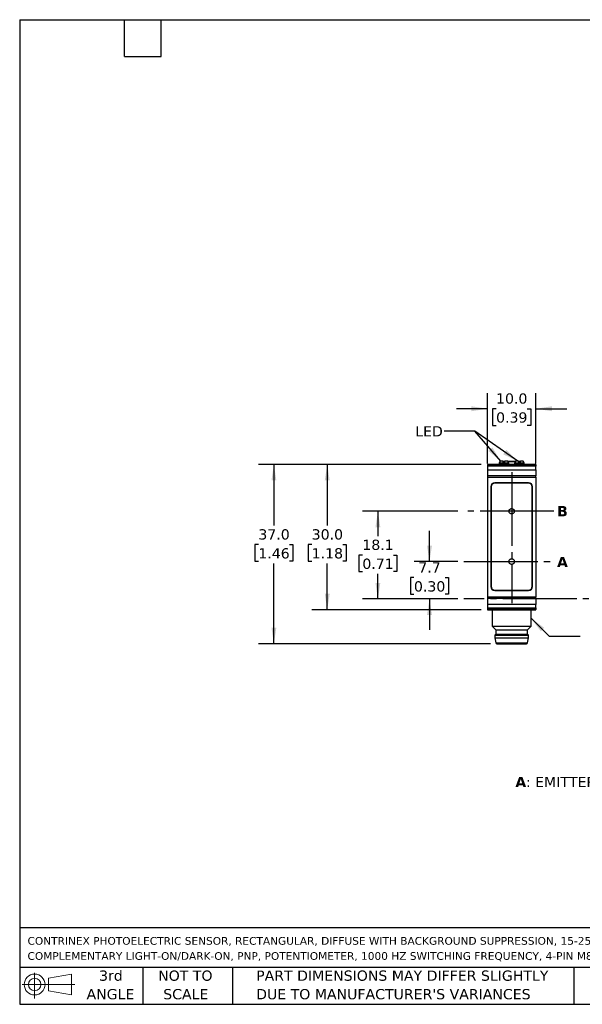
# Model space of a CAD drawing. Header units: millimetres. Extents: x 6 to 273, y 6 to 210.
# Tile 1 of 4: x 6 to 122, y 6 to 210. Entities that reach past the tile are written whole.
import ezdxf

# ---------------------------------------------------------------- set-up
doc = ezdxf.new("R2010")
doc.units = ezdxf.units.MM
doc.linetypes.add('SLD-Center', pattern=[19.05, 15.24, -1.27, 1.27, -1.27])
doc.linetypes.add('SLD-Solid', pattern=[0])
doc.layers.add('CENTER', color=40, linetype='SLD-Center')
doc.layers.add('DIMENSIONS', color=140, linetype='SLD-Solid', lineweight=25)
doc.layers.add('TEXT', color=140, linetype='SLD-Solid', lineweight=25)
doc.styles.add('SLDTEXTSTYLE0', font='VERDANAB.TTF')
doc.styles.add('SLDTEXTSTYLE1', font='VERDANA.TTF')
doc.styles.get("Standard").update_dxf_attribs({"font": 'VERDANA.TTF'})
doc.dimstyles.new('SLDDIMSTYLE0', dxfattribs={"dimtxt": 2.158008, "dimasz": 3.302, "dimexe": 0, "dimexo": 0.0625, "dimgap": 0.539502, "dimtad": 0, "dimtih": 1, "dimtoh": 1, "dimrnd": 1e-09, "dimzin": 12, "dimdsep": 46, "dimtxsty": 'SLDTEXTSTYLE1', "dimsah": 1, "dimcen": 0.09, "dimadec": 0, "dimazin": 3, "dimtfac": 1, "dimtmove": 0, "dimatfit": 0, "dimfxl": 0, "dimfrac": 2, "dimtolj": 1, "dimtzin": 12, "dimarcsym": 0})
doc.dimstyles.new('SLDDIMSTYLE1', dxfattribs={"dimtxt": 2.158008, "dimasz": 3.302, "dimexe": 0, "dimexo": 0.0625, "dimgap": 0.539502, "dimtad": 0, "dimtih": 1, "dimtoh": 1, "dimrnd": 1e-09, "dimzin": 12, "dimdsep": 46, "dimtxsty": 'SLDTEXTSTYLE1', "dimsah": 1, "dimcen": 0.09, "dimadec": 0, "dimazin": 3, "dimtfac": 1, "dimtofl": 0, "dimtmove": 0, "dimatfit": 3, "dimfxl": 0, "dimfrac": 2, "dimtolj": 1, "dimtzin": 12, "dimarcsym": 0})
doc.dimstyles.new('SLDDIMSTYLE2', dxfattribs={"dimtxt": 2.158008, "dimasz": 3.302, "dimexe": 0, "dimexo": 0.0625, "dimgap": 0.539502, "dimtad": 0, "dimtih": 1, "dimtoh": 1, "dimrnd": 1e-09, "dimzin": 4, "dimdsep": 46, "dimtxsty": 'SLDTEXTSTYLE1', "dimsah": 1, "dimcen": 0.09, "dimadec": 0, "dimazin": 1, "dimtfac": 1, "dimtmove": 0, "dimatfit": 0, "dimfxl": 0, "dimfrac": 2, "dimtolj": 1, "dimtzin": 12, "dimarcsym": 0})
doc.dimstyles.new('SLDDIMSTYLE4', dxfattribs={"dimtxt": 2.158008, "dimasz": 3.302, "dimexe": 0, "dimexo": 0.0625, "dimgap": 0.539502, "dimtad": 0, "dimtih": 1, "dimtoh": 1, "dimrnd": 1e-09, "dimzin": 4, "dimdsep": 46, "dimtxsty": 'SLDTEXTSTYLE1', "dimsah": 1, "dimcen": 0.09, "dimadec": 0, "dimazin": 1, "dimtfac": 1, "dimtofl": 0, "dimtmove": 0, "dimatfit": 3, "dimfxl": 0, "dimfrac": 2, "dimtolj": 1, "dimtzin": 12, "dimarcsym": 0})
doc.dimstyles.new('SLDDIMSTYLE5', dxfattribs={"dimtxt": 0.18, "dimasz": 3.302, "dimexe": 0, "dimexo": 0.0625, "dimgap": 0, "dimtad": 0, "dimtih": 1, "dimtoh": 1, "dimdec": 0, "dimrnd": 1e-09, "dimzin": 0, "dimdsep": 46, "dimtxsty": 'Standard', "dimsah": 1, "dimcen": 0.09, "dimadec": 0, "dimazin": 0, "dimtfac": 3.302, "dimtdec": 0, "dimtofl": 0, "dimtmove": 0, "dimatfit": 3, "dimfxl": 0, "dimfrac": 2, "dimtolj": 1, "dimtzin": 0, "dimarcsym": 0})

# ---------------------------------------------------------------- blocks, each defined once
blk = doc.blocks.new('Block11')
at = {"color": 7, "linetype": 'SLD-Solid', "lineweight": 18}
for p, q in [((2.59, 5.31), (2.59, 0)), ((5.48, 4.17), (10.18, 5.03)), ((5.48, 1.6), (5.48, 4.17)), ((10.18, 5.03), (10.18, 0.73)), ((0, 2.88), (10.87, 2.88)), ((5.48, 1.6), (10.18, 0.73))]:
    blk.add_line(p, q, dxfattribs=at)
for radius in [2.15, 1.29]:
    blk.add_circle((2.59, 2.88), radius, dxfattribs=at)
blk = doc.blocks.new('Block12')
at = {"color": 7, "linetype": 'Continuous'}
blk.add_blockref('Block11', (0, 0), dxfattribs=at)
blk = doc.blocks.new('SW_NOTE_0')
at = {"layer": 'TEXT', "color": 0, "attachment_point": 1}
for s, insert, char_height, style in [('A', (0, 2.69), 2.12, 'SLDTEXTSTYLE0'), (': EMITTER AXIS      ', (2.19, 2.69), 2.1167, 'SLDTEXTSTYLE1'), ('B', (30.97, 2.69), 2.12, 'SLDTEXTSTYLE0'), (': RECEIVER AXIS', (33.12, 2.69), 2.1167, 'SLDTEXTSTYLE1')]:
    blk.add_mtext(s, dxfattribs=dict(at, insert=insert, char_height=char_height, style=style))
blk = doc.blocks.new('SW_NOTE_0_1')
at = {"layer": 'TEXT', "color": 0, "char_height": 1.5875, "attachment_point": 1, "style": 'SLDTEXTSTYLE1'}
for s, insert in [('CONTRINEX PHOTOELECTRIC SENSOR, RECTANGULAR, DIFFUSE WITH BACKGROUND SUPPRESSION, 15-250MM SENSING DISTANCE, ', (0, 2.02)), ('COMPLEMENTARY LIGHT-ON/DARK-ON, PNP, POTENTIOMETER, 1000 HZ SWITCHING FREQUENCY, 4-PIN M8 QUICK-DISCONNECT.', (0, -1.1))]:
    blk.add_mtext(s, dxfattribs=dict(at, insert=insert))
blk = doc.blocks.new('SW_NOTE_0_4')
at = {"layer": 'TEXT', "color": 0, "char_height": 2.1167, "attachment_point": 1, "style": 'SLDTEXTSTYLE1'}
for s, insert in [('PART DIMENSIONS MAY DIFFER SLIGHTLY ', (0, 2.69)), ("DUE TO MANUFACTURER'S VARIANCES", (0, -1.13))]:
    blk.add_mtext(s, dxfattribs=dict(at, insert=insert))
blk = doc.blocks.new('SW_NOTE_0_5')
at = {"layer": 'TEXT', "color": 0, "char_height": 2.117, "attachment_point": 2, "style": 'SLDTEXTSTYLE1'}
for s, insert in [('NOT TO', (5.26, 2.69)), ('SCALE', (5.35, -1.13))]:
    blk.add_mtext(s, dxfattribs=dict(at, insert=insert))
blk = doc.blocks.new('SW_NOTE_0_6')
at = {"layer": 'TEXT', "color": 0, "char_height": 2.117, "attachment_point": 2, "style": 'SLDTEXTSTYLE1'}
for s, insert in [('3rd', (2.32, 2.69)), ('ANGLE', (2.22, -1.13))]:
    blk.add_mtext(s, dxfattribs=dict(at, insert=insert))
blk = doc.blocks.new('_D')
at = {"layer": 'DIMENSIONS'}
for p, q in [((90.88, 97.71), (90.88, 104.06)), ((96.71, 97.71), (87.7, 97.71)), ((87.67, 94.4), (86.95, 94.4)), ((86.95, 94.4), (86.95, 90.97)), ((94.08, 94.4), (94.81, 94.4)), ((94.81, 94.4), (94.81, 90.97)), ((86.95, 90.97), (87.67, 90.97)), ((96.71, 90.01), (87.7, 90.01)), ((90.88, 90.01), (90.88, 83.66)), ((94.81, 90.97), (94.08, 90.97))]:
    blk.add_line(p, q, dxfattribs=at)
for points in [[(90.88, 97.71), (91.39, 101.02), (90.37, 101.02)], [(90.88, 90.01), (90.37, 86.71), (91.39, 86.71)]]:
    blk.add_solid(points, dxfattribs=at)
at = {"layer": 'DIMENSIONS', "char_height": 2.117, "attachment_point": 1, "style": 'SLDTEXTSTYLE1'}
for s, insert in [('7.7', (88.57, 97.57)), ('0.30', (87.67, 93.66))]:
    blk.add_mtext(s, dxfattribs=dict(at, insert=insert))
blk = doc.blocks.new('_D_1')
at = {"layer": 'DIMENSIONS'}
for p, q in [((96.71, 108.11), (77.06, 108.11)), ((80.24, 108.11), (80.24, 102.98)), ((77.03, 99.07), (76.31, 99.07)), ((76.31, 99.07), (76.31, 95.64)), ((83.44, 99.07), (84.17, 99.07)), ((84.17, 99.07), (84.17, 95.64)), ((76.31, 95.64), (77.03, 95.64)), ((84.17, 95.64), (83.44, 95.64)), ((80.24, 90.01), (80.24, 95.16)), ((96.71, 90.01), (77.06, 90.01))]:
    blk.add_line(p, q, dxfattribs=at)
for points in [[(80.24, 108.11), (79.73, 104.81), (80.74, 104.81)], [(80.24, 90.01), (80.74, 93.32), (79.73, 93.32)]]:
    blk.add_solid(points, dxfattribs=at)
at = {"layer": 'DIMENSIONS', "char_height": 2.117, "attachment_point": 1, "style": 'SLDTEXTSTYLE1'}
for s, insert in [('18.1', (77.03, 102.24)), ('0.71', (77.03, 98.33))]:
    blk.add_mtext(s, dxfattribs=dict(at, insert=insert))
blk = doc.blocks.new('_D_10')
at = {"layer": 'DIMENSIONS'}
for p, q in [((101.56, 117.76), (66.61, 117.76)), ((69.79, 117.76), (69.79, 105.13)), ((66.58, 101.22), (65.86, 101.22)), ((65.86, 101.22), (65.86, 97.79)), ((72.99, 101.22), (73.72, 101.22)), ((73.72, 101.22), (73.72, 97.79)), ((65.86, 97.79), (66.58, 97.79)), ((73.72, 97.79), (72.99, 97.79)), ((69.79, 87.76), (69.79, 97.31)), ((101.56, 87.76), (66.61, 87.76))]:
    blk.add_line(p, q, dxfattribs=at)
for points in [[(69.79, 117.76), (69.28, 114.46), (70.29, 114.46)], [(69.79, 87.76), (70.29, 91.07), (69.28, 91.07)]]:
    blk.add_solid(points, dxfattribs=at)
at = {"layer": 'DIMENSIONS', "char_height": 2.117, "attachment_point": 1, "style": 'SLDTEXTSTYLE1'}
for s, insert in [('30.0', (66.58, 104.39)), ('1.18', (66.58, 100.48))]:
    blk.add_mtext(s, dxfattribs=dict(at, insert=insert))
blk = doc.blocks.new('_D_11')
at = {"layer": 'DIMENSIONS'}
for p, q in [((101.56, 117.76), (55.61, 117.76)), ((58.78, 117.76), (58.78, 105.13)), ((55.58, 101.22), (54.85, 101.22)), ((54.85, 101.22), (54.85, 97.79)), ((61.99, 101.22), (62.71, 101.22)), ((62.71, 101.22), (62.71, 97.79)), ((54.85, 97.79), (55.58, 97.79)), ((62.71, 97.79), (61.99, 97.79)), ((58.78, 80.76), (58.78, 97.31)), ((103.48, 80.76), (55.61, 80.76))]:
    blk.add_line(p, q, dxfattribs=at)
for points in [[(58.78, 117.76), (58.28, 114.46), (59.29, 114.46)], [(58.78, 80.76), (59.29, 84.07), (58.28, 84.07)]]:
    blk.add_solid(points, dxfattribs=at)
at = {"layer": 'DIMENSIONS', "char_height": 2.117, "attachment_point": 1, "style": 'SLDTEXTSTYLE1'}
for s, insert in [('37.0', (55.58, 104.39)), ('1.46', (55.58, 100.48))]:
    blk.add_mtext(s, dxfattribs=dict(at, insert=insert))
blk = doc.blocks.new('_D_12')
at = {"layer": 'DIMENSIONS'}
for p, q in [((102.83, 117.95), (102.83, 132.44)), ((112.83, 117.95), (112.83, 132.44)), ((102.83, 129.26), (96.48, 129.26)), ((104.61, 129.26), (103.88, 129.26)), ((103.88, 129.26), (103.88, 125.83)), ((111.02, 129.26), (111.75, 129.26)), ((111.75, 129.26), (111.75, 125.83)), ((112.83, 129.26), (119.18, 129.26)), ((103.88, 125.83), (104.61, 125.83)), ((111.75, 125.83), (111.02, 125.83))]:
    blk.add_line(p, q, dxfattribs=at)
for points in [[(102.83, 129.26), (99.53, 129.77), (99.53, 128.75)], [(112.83, 129.26), (116.13, 128.75), (116.13, 129.77)]]:
    blk.add_solid(points, dxfattribs=at)
at = {"layer": 'DIMENSIONS', "char_height": 2.117, "attachment_point": 1, "style": 'SLDTEXTSTYLE1'}
for s, insert in [('10.0', (104.61, 132.43)), ('0.39', (104.61, 128.52))]:
    blk.add_mtext(s, dxfattribs=dict(at, insert=insert))

msp = doc.modelspace()

# ---------------------------------------------------------------- linework, layer by layer
for p, q in [((105.252, 118.085), (105.229, 118.04)), ((105.229, 118.04), (105.229, 117.765)), ((107.229, 118.04), (105.229, 118.04)), ((106.039, 118.415), (105.442, 118.415)), ((106.229, 118.085), (106.039, 118.415)), ((106.12, 118.291), (106.117, 118.279)), ((106.204, 118.291), (106.12, 118.291)), ((106.177, 118.175), (106.204, 118.291)), ((106.419, 118.415), (106.229, 118.085)), ((106.287, 118.365), (106.39, 118.365)), ((107.017, 118.415), (106.419, 118.415)), ((108.564, 118.291), (107.094, 118.291)), ((107.229, 118.04), (107.206, 118.085)), ((107.229, 117.765), (107.229, 118.04)), ((108.452, 118.085), (108.429, 118.04)), ((108.429, 118.04), (108.429, 117.765)), ((110.429, 118.04), (108.429, 118.04)), ((109.239, 118.415), (108.642, 118.415)), ((109.429, 118.085), (109.239, 118.415)), ((109.538, 118.291), (109.311, 118.291)), ((109.619, 118.415), (109.429, 118.085)), ((109.541, 118.279), (109.538, 118.291)), ((110.217, 118.415), (109.619, 118.415)), ((110.429, 118.04), (110.406, 118.085)), ((110.429, 117.765), (110.429, 118.04)), ((112.829, 117.765), (102.829, 117.765)), ((102.829, 117.765), (102.829, 117.732)), ((102.829, 117.732), (112.829, 117.732)), ((102.829, 117.732), (102.829, 117.392)), ((112.829, 117.392), (102.829, 117.392)), ((102.829, 117.392), (102.829, 116.68)), ((102.829, 116.68), (112.829, 116.68)), ((102.829, 116.68), (102.829, 115.39)), ((112.829, 117.732), (112.829, 117.765)), ((112.829, 117.732), (112.829, 117.392)), ((112.829, 116.68), (112.829, 117.392)), ((112.829, 116.68), (112.829, 115.39)), ((112.829, 115.39), (102.829, 115.39)), ((102.829, 115.39), (102.829, 115.135)), ((102.829, 115.135), (102.829, 90.395)), ((102.829, 115.135), (112.829, 115.135)), ((111.329, 113.965), (104.329, 113.965)), ((111.279, 113.915), (104.379, 113.915)), ((112.829, 115.135), (112.829, 115.39)), ((112.829, 115.135), (112.829, 90.395)), ((103.529, 113.165), (103.529, 92.565)), ((103.579, 113.115), (103.579, 92.615)), ((112.079, 92.615), (112.079, 113.115)), ((112.129, 92.565), (112.129, 113.165)), ((104.329, 91.765), (111.329, 91.765)), ((104.379, 91.815), (111.279, 91.815)), ((112.829, 90.395), (102.829, 90.395)), ((102.829, 90.395), (102.829, 90.14)), ((102.829, 90.14), (112.829, 90.14)), ((102.829, 90.14), (102.829, 88.85)), ((112.829, 90.14), (112.829, 90.395)), ((112.829, 90.14), (112.829, 88.85)), ((112.829, 88.85), (102.829, 88.85)), ((102.829, 88.85), (102.829, 88.138)), ((102.829, 88.138), (112.829, 88.138)), ((102.829, 88.138), (102.829, 87.798)), ((112.829, 87.798), (102.829, 87.798)), ((102.829, 87.798), (102.829, 87.765)), ((102.829, 87.765), (112.829, 87.765)), ((103.829, 87.765), (103.829, 84.378)), ((111.829, 84.378), (111.829, 87.765)), ((112.829, 88.138), (112.829, 88.85)), ((112.829, 88.138), (112.829, 87.798)), ((112.829, 87.765), (112.829, 87.798)), ((103.829, 84.378), (104.579, 83.628)), ((103.829, 84.378), (111.829, 84.378)), ((104.579, 83.628), (104.579, 82.765)), ((104.579, 83.628), (111.079, 83.628)), ((111.079, 83.628), (111.829, 84.378)), ((111.079, 82.765), (111.079, 83.628)), ((104.579, 82.765), (104.379, 82.515)), ((104.379, 82.515), (104.379, 82.015)), ((104.379, 82.515), (111.279, 82.515)), ((104.379, 82.015), (104.552, 80.933)), ((104.379, 82.015), (111.279, 82.015)), ((104.579, 82.765), (111.079, 82.765)), ((111.279, 82.515), (111.079, 82.765)), ((111.107, 80.933), (111.279, 82.015)), ((111.279, 82.015), (111.279, 82.515)), ((104.552, 80.933), (111.107, 80.933))]:
    msp.add_line(p, q)
for centre, radius, start, end in [((106.217, 118.265), 0.1, 90, 165), ((109.442, 118.265), 0.1, 15, 90), ((104.329, 113.165), 0.8, 90, 180), ((104.379, 113.115), 0.8, 90, 180), ((111.279, 113.115), 0.8, 0, 90), ((111.329, 113.165), 0.8, 0, 90), ((104.329, 92.565), 0.8, 180, 270), ((104.379, 92.615), 0.8, 180, 270), ((111.279, 92.615), 0.8, 270, 0), ((111.329, 92.565), 0.8, 270, 0), ((104.749, 80.965), 0.2, 189.06218, 270), ((110.909, 80.965), 0.2, 270, 350.93782)]:
    msp.add_arc(centre, radius, start, end)
for centre, start_param, end_param in [((106.229, 111.464), 0.3927394, 0.4949341), ((106.229, 111.464), 5.7882512, 5.8904459), ((109.429, 111.464), 0.3927394, 0.4949341), ((109.429, 111.464), 5.7882512, 5.8904459)]:
    msp.add_ellipse(centre, major_axis=(0, 7.523), ratio=0.2734697, start_param=start_param, end_param=end_param)
for points, knots in [([(106.204, 118.291), (106.206, 118.301), (106.21, 118.312), (106.215, 118.321), (106.221, 118.33), (106.227, 118.338), (106.234, 118.344), (106.242, 118.351), (106.251, 118.356), (106.259, 118.36), (106.268, 118.363), (106.277, 118.365), (106.287, 118.365)], [0, 0, 0, 0, 0.00003323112, 0.00003323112, 0.00003323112, 0.00006639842, 0.00006639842, 0.00006639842, 0.00010053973, 0.00010053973, 0.00010053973, 0.00013404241, 0.00013404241, 0.00013404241, 0.00013404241]), ([(106.287, 118.365), (106.274, 118.365), (106.25, 118.365), (106.238, 118.365), (106.232, 118.365)], [0, 0, 0, 0, 0.5352786, 1, 1, 1, 1]), ([(108.613, 118.365), (108.577, 118.365), (108.459, 118.365), (108.267, 118.365), (108.054, 118.365), (107.873, 118.365), (107.698, 118.365), (107.531, 118.365), (107.374, 118.365), (107.206, 118.365), (107.103, 118.365), (107.045, 118.365)], [0, 0, 0, 0, 0.076545, 0.2522271, 0.3623367, 0.4718832, 0.5822728, 0.6804209, 0.7782099, 0.8766348, 1, 1, 1, 1]), ([(109.44, 118.365), (109.44, 118.365), (109.44, 118.365), (109.423, 118.365), (109.38, 118.365), (109.331, 118.365), (109.277, 118.365), (109.268, 118.365)], [0, 0, 0, 0, 0.1364571, 0.3516753, 0.568293, 0.9308948, 1, 1, 1, 1]), ([(104.749, 80.765), (104.75, 80.765), (104.752, 80.765), (104.767, 80.765), (104.792, 80.765), (104.827, 80.765), (104.903, 80.765), (105.059, 80.765), (105.368, 80.765), (105.801, 80.765), (106.379, 80.765), (107.071, 80.765), (107.829, 80.765), (108.588, 80.765), (109.28, 80.765), (109.857, 80.765), (110.29, 80.765), (110.599, 80.765), (110.77, 80.765), (110.859, 80.765), (110.901, 80.765), (110.907, 80.765), (110.909, 80.765)], [0, 0, 0, 0, 0.0181423, 0.0362025, 0.054239, 0.0723105, 0.0904756, 0.1477161, 0.2050188, 0.2717748, 0.3441819, 0.4209155, 0.5000107, 0.5791059, 0.6558395, 0.7282465, 0.7950025, 0.8522428, 0.9095455, 0.9397142, 0.969775, 1, 1, 1, 1])]:
    msp.add_open_spline(points, degree=3, knots=knots)
at = {"layer": 'CENTER'}
for p, q in [((107.829, 116.178), (107.829, 89.105)), ((116.558, 108.115), (97.984, 108.115)), ((97.984, 97.715), (116.558, 97.715)), ((159.339, 90.015), (97.984, 90.015))]:
    msp.add_line(p, q, dxfattribs=at)
for centre, radius in [((107.829, 108.106), 0.555), ((107.829, 97.713), 0.568)]:
    msp.add_circle(centre, radius, dxfattribs=at)
at = {"layer": 'DIMENSIONS'}
msp.add_solid([(111.829, 86.009), (113.83, 83.334), (114.542, 84.059)], dxfattribs=at)
at = {"layer": 'TEXT'}
for p, q in [((6.35, 209.55), (273.05, 209.55)), ((6.35, 209.55), (6.35, 6.35)), ((27.94, 201.93), (27.94, 209.55)), ((35.56, 201.93), (35.56, 209.55)), ((27.94, 201.93), (35.56, 201.93)), ((273.05, 22.126), (6.35, 22.126)), ((273.05, 13.97), (6.35, 13.97)), ((31.75, 13.97), (31.75, 6.35)), ((50.212, 13.97), (50.212, 6.35)), ((120.646, 13.97), (120.646, 6.35)), ((6.35, 6.35), (273.05, 6.35))]:
    msp.add_line(p, q, dxfattribs=at)
at = {"layer": 'TEXT', "flags": 128}
msp.add_lwpolyline([(121.973, 82.287), (115.623, 82.287), (111.829, 86.009)], dxfattribs=at)

# ---------------------------------------------------------------- block references
at = {"layer": 'TEXT'}
for name, p in [('SW_NOTE_0', (108.582, 50.594)), ('SW_NOTE_0_1', (7.966, 18.216)), ('Block12', (6.838, 7.554)), ('SW_NOTE_0_6', (22.847, 10.635)), ('SW_NOTE_0_5', (35.257, 10.635)), ('SW_NOTE_0_4', (55.119, 10.635))]:
    msp.add_blockref(name, p, dxfattribs=at)

# ---------------------------------------------------------------- texts
at = {"layer": 'TEXT', "attachment_point": 1}
for s, insert, char_height, style in [('LED', (87.935, 125.658), 2.1167, 'SLDTEXTSTYLE1'), ('LED', (87.935, 125.658), 2.1167, 'SLDTEXTSTYLE1'), ('B', (117.199, 109.18), 2.117, 'SLDTEXTSTYLE0'), ('A', (117.178, 98.685), 2.117, 'SLDTEXTSTYLE0')]:
    msp.add_mtext(s, dxfattribs=dict(at, insert=insert, char_height=char_height, style=style))

# ---------------------------------------------------------------- dimensions: what is measured, and where the dimension line sits
at = {"layer": 'DIMENSIONS'}
dim = msp.add_linear_dim(base=(112.829, 129.262), p1=(102.829, 116.68), p2=(112.829, 116.68), dimstyle='SLDDIMSTYLE2', dxfattribs=at)
dim.commit()
dim.dimension.update_dxf_attribs({"geometry": '_D_12', "text_midpoint": (107.815, 129.262), "dimtype": 160})
for base, p1, p2, dimstyle, picture, middle in [((58.783, 80.765), (102.829, 117.765), (104.749, 80.765), 'SLDDIMSTYLE4', '_D_11', (58.783, 101.22)), ((69.786, 117.765), (102.829, 87.765), (102.829, 117.765), 'SLDDIMSTYLE4', '_D_10', (69.786, 101.22)), ((80.236, 108.115), (97.984, 90.015), (97.984, 108.115), 'SLDDIMSTYLE1', '_D_1', (80.236, 99.071)), ((90.877, 97.715), (97.984, 90.015), (97.984, 97.715), 'SLDDIMSTYLE0', '_D', (90.877, 94.397))]:
    dim = msp.add_linear_dim(base=base, p1=p1, p2=p2, angle=90, dimstyle=dimstyle, dxfattribs=at)
    dim.commit()
    dim.dimension.update_dxf_attribs({"geometry": picture, "text_midpoint": middle, "dimtype": 160})

# ---------------------------------------------------------------- leaders
at = {"layer": 'TEXT'}
for points in [[(105.6, 118.415), (100.261, 124.604), (93.911, 124.604)], [(109.116, 118.415), (100.261, 124.604), (93.911, 124.604)]]:
    msp.add_leader(points, dimstyle='SLDDIMSTYLE5', dxfattribs=at)

doc.saveas('drawing.dxf')
